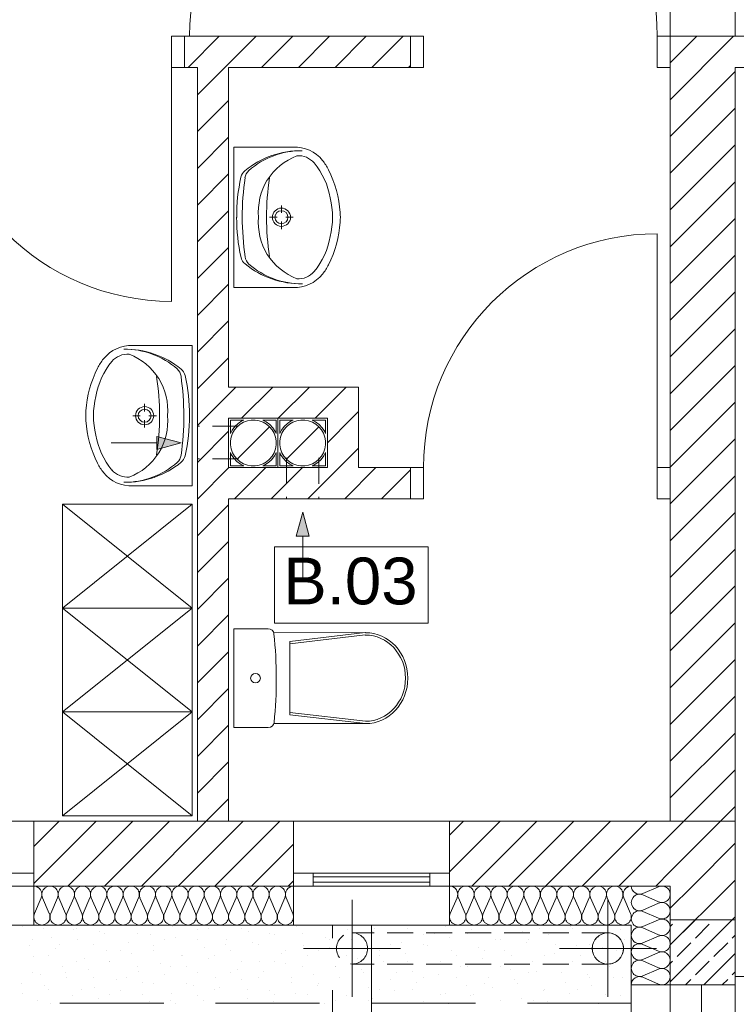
# Model space of a CAD drawing. Header units: inches. Extents: x 382808 to 408593, y -18409 to -9482.
# Tile 10 of 88: x 398715 to 398991, y -17333 to -16954. Entities that reach past the tile are written whole.
import ezdxf

# ---------------------------------------------------------------- set-up
doc = ezdxf.new("R2010")
doc.units = ezdxf.units.IN
doc.header["$LTSCALE"] = 2
doc.header["$MEASUREMENT"] = 0
for name, pattern in [('!Przerywana drobna', [35, 20, -15]), ('Przerywana BARDZO DROBNA', [7.5, 5, -2.5]), ('Przerywana drobna', [30, 20, -10])]:
    doc.linetypes.add(name, pattern=pattern)
for name, color, linetype, lineweight in [('!ocieplenie_Nr_pióra__9', 220, 'CONTINUOUS', 0), ('!osie_Nr_pióra__6', 161, 'CONTINUOUS', 18), ('!trzpienie_Nr_pióra__3', 30, 'CONTINUOUS', 35), ('!trzpienie_Nr_pióra__6', 161, 'CONTINUOUS', 18), ('!wentylacja_Nr_pióra__4', 100, 'CONTINUOUS', 25), ('!wentylacja_Nr_pióra__8', 133, 'CONTINUOUS', 13), ('!zestawienie pow._Nr_pióra__1', 51, 'CONTINUOUS', 50), ('!zestawienie pow._Nr_pióra__6', 161, 'CONTINUOUS', 18), ('B05 wyposażenie wod-kan_Nr_pióra__6', 161, 'CONTINUOUS', 18), ('CIENKA_Nr_pióra__23', 212, 'CONTINUOUS', 18), ('CIENKA_Nr_pióra__6', 161, 'CONTINUOUS', 18), ('CIENKA_Nr_pióra__8', 133, 'CONTINUOUS', 13), ('Drzwi ARCHICAD_Nr_pióra__6', 161, 'CONTINUOUS', 18), ('Konstrukcje specjalne_Nr_pióra__6', 161, 'CONTINUOUS', 18), ('linie pomocnicze_Nr_pióra__6', 161, 'CONTINUOUS', 18), ('Linie_Nr_pióra__6', 161, 'CONTINUOUS', 18), ('Okna ARCHICADa_Nr_pióra__8', 133, 'CONTINUOUS', 13), ('Ściany zewnętrzne_Nr_pióra__1', 51, 'CONTINUOUS', 50), ('Ściany zewnętrzne_Nr_pióra__7', 161, 'CONTINUOUS', 15), ('Ściany zewnętrzne_Nr_pióra__8', 133, 'CONTINUOUS', 13)]:
    doc.layers.add(name, color=color, linetype=linetype, lineweight=lineweight)
doc.styles.add('STYL_AUTOMATYCZNY_2', font='arial.ttf', dxfattribs={"width": 0.999153})

msp = doc.modelspace()

# ---------------------------------------------------------------- hatches: boundary and pattern name
at = {"layer": '!wentylacja_Nr_pióra__8', "linetype": 'Continuous', "lineweight": 0}
for points in [[(398777.31, -17117.36), (398767.97, -17114.86), (398767.97, -17119.86)], [(398824.14, -17143.94), (398821.64, -17153.27), (398826.64, -17153.27)]]:
    msp.add_hatch(color=7, dxfattribs=at).paths.add_polyline_path(points)

# ---------------------------------------------------------------- linework, layer by layer
at = {"layer": '!ocieplenie_Nr_pióra__9', "color": 7, "linetype": 'Continuous', "lineweight": 0}
for p, q in [((398961.17, -17288.12), (398955.11, -17290.76)), ((398955.11, -17291.29), (398961.17, -17293.92)), ((398723.5, -17292.33), (398720.9, -17298.39)), ((398726.62, -17298.39), (398724.02, -17292.33)), ((398729.75, -17292.33), (398727.15, -17298.39)), ((398732.87, -17298.39), (398730.27, -17292.33)), ((398736, -17292.33), (398733.4, -17298.39)), ((398739.12, -17298.39), (398736.52, -17292.33)), ((398742.25, -17292.33), (398739.65, -17298.39)), ((398745.37, -17298.39), (398742.77, -17292.33)), ((398748.5, -17292.33), (398745.9, -17298.39)), ((398751.62, -17298.39), (398749.02, -17292.33)), ((398754.75, -17292.33), (398752.15, -17298.39)), ((398757.87, -17298.39), (398755.27, -17292.33)), ((398761, -17292.33), (398758.4, -17298.39)), ((398764.12, -17298.39), (398761.52, -17292.33)), ((398767.25, -17292.33), (398764.65, -17298.39)), ((398770.37, -17298.39), (398767.77, -17292.33)), ((398773.5, -17292.33), (398770.9, -17298.39)), ((398776.62, -17298.39), (398774.02, -17292.33)), ((398779.75, -17292.33), (398777.15, -17298.39)), ((398782.87, -17298.39), (398780.27, -17292.33)), ((398786, -17292.33), (398783.4, -17298.39)), ((398789.12, -17298.39), (398786.52, -17292.33)), ((398792.25, -17292.33), (398789.65, -17298.39)), ((398795.37, -17298.39), (398792.77, -17292.33)), ((398798.5, -17292.33), (398795.9, -17298.39)), ((398801.62, -17298.39), (398799.02, -17292.33)), ((398804.75, -17292.33), (398802.15, -17298.39)), ((398807.87, -17298.39), (398805.27, -17292.33)), ((398811, -17292.33), (398808.4, -17298.39)), ((398814.12, -17298.39), (398811.52, -17292.33)), ((398817.25, -17292.33), (398814.65, -17298.39)), ((398820.37, -17298.39), (398817.77, -17292.33)), ((398883.55, -17292.33), (398880.9, -17298.39)), ((398886.73, -17298.39), (398884.08, -17292.33)), ((398889.91, -17292.33), (398887.27, -17298.39)), ((398893.1, -17298.39), (398890.45, -17292.33)), ((398896.28, -17292.33), (398893.63, -17298.39)), ((398899.46, -17298.39), (398896.81, -17292.33)), ((398902.64, -17292.33), (398899.99, -17298.39)), ((398905.82, -17298.39), (398903.18, -17292.33)), ((398909, -17292.33), (398906.36, -17298.39)), ((398912.19, -17298.39), (398909.54, -17292.33)), ((398915.37, -17292.33), (398912.72, -17298.39)), ((398918.55, -17298.39), (398915.9, -17292.33)), ((398921.73, -17292.33), (398919.08, -17298.39)), ((398924.91, -17298.39), (398922.27, -17292.33)), ((398928.1, -17292.33), (398925.45, -17298.39)), ((398931.28, -17298.39), (398928.63, -17292.33)), ((398934.46, -17292.33), (398931.81, -17298.39)), ((398937.64, -17298.39), (398934.99, -17292.33)), ((398940.82, -17292.33), (398938.18, -17298.39)), ((398944, -17298.39), (398941.36, -17292.33)), ((398947.19, -17292.33), (398944.54, -17298.39)), ((398950.37, -17298.39), (398947.72, -17292.33)), ((398961.17, -17294.45), (398955.11, -17297.09)), ((398955.11, -17297.62), (398961.17, -17300.26)), ((398961.17, -17300.79), (398955.11, -17303.42)), ((398955.11, -17303.95), (398961.17, -17306.59)), ((398961.17, -17307.12), (398955.11, -17309.76)), ((398955.11, -17310.29), (398961.17, -17312.92)), ((398961.17, -17313.45), (398955.11, -17316.09)), ((398955.11, -17316.62), (398961.17, -17319.26)), ((398961.17, -17319.79), (398955.11, -17322.42)), ((398955.11, -17322.95), (398961.17, -17325.59))]:
    msp.add_line(p, q, dxfattribs=at)
for centre, major_axis, ratio, start_param, end_param in [((398720.64, -17291.05), (0, 3.19), 0.979563, 4.299596, 6.283185), ((398726.89, -17291.05), (0, 3.19), 0.979563, 4.299596, 8.266775), ((398733.14, -17291.05), (0, 3.19), 0.979563, 4.299596, 8.266775), ((398739.39, -17291.05), (0, 3.19), 0.979563, 4.299596, 8.266775), ((398745.64, -17291.05), (0, 3.19), 0.979563, 4.299596, 8.266775), ((398751.89, -17291.05), (0, 3.19), 0.979563, 4.299596, 8.266775), ((398758.14, -17291.05), (0, 3.19), 0.979563, 4.299596, 8.266775), ((398764.39, -17291.05), (0, 3.19), 0.979563, 4.299596, 8.266775), ((398770.64, -17291.05), (0, 3.19), 0.979563, 4.299596, 8.266775), ((398776.89, -17291.05), (0, 3.19), 0.979563, 4.299596, 8.266775), ((398783.14, -17291.05), (0, 3.19), 0.979563, 4.299596, 8.266775), ((398789.39, -17291.05), (0, 3.19), 0.979563, 4.299596, 8.266775), ((398795.64, -17291.05), (0, 3.19), 0.979563, 4.299596, 8.266775), ((398801.89, -17291.05), (0, 3.19), 0.979563, 4.299596, 8.266775), ((398808.14, -17291.05), (0, 3.19), 0.979563, 4.299596, 8.266775), ((398814.39, -17291.05), (0, 3.19), 0.979563, 4.299596, 8.266775), ((398820.64, -17291.05), (0, 3.19), 0.979563, 0, 1.98359), ((398880.64, -17291.05), (0, 3.19), 0.997373, 4.299596, 6.283185), ((398887, -17291.05), (0, 3.19), 0.997373, 4.299596, 8.266775), ((398893.36, -17291.05), (0, 3.19), 0.997373, 4.299596, 8.266775), ((398899.73, -17291.05), (0, 3.19), 0.997373, 4.299596, 8.266775), ((398906.09, -17291.05), (0, 3.19), 0.997373, 4.299596, 8.266775), ((398912.45, -17291.05), (0, 3.19), 0.997373, 4.299596, 8.266775), ((398918.82, -17291.05), (0, 3.19), 0.997373, 4.299596, 8.266775), ((398925.18, -17291.05), (0, 3.19), 0.997373, 4.299596, 8.266775), ((398931.54, -17291.05), (0, 3.19), 0.997373, 4.299596, 8.266775), ((398937.91, -17291.05), (0, 3.19), 0.997373, 4.299596, 8.266775), ((398944.27, -17291.05), (0, 3.19), 0.997373, 4.299596, 8.266775), ((398950.64, -17291.05), (0, 3.19), 0.997373, 0, 1.98359), ((398953.83, -17287.86), (3.19, 0), 0.992624, 3.141593, 5.125183), ((398962.45, -17291.02), (3.19, 0), 0.992624, 4.299595, 8.266775), ((398953.83, -17294.19), (3.19, 0), 0.992624, 1.158003, 5.125183), ((398962.45, -17297.36), (3.19, 0), 0.992624, 4.299595, 8.266775), ((398723.76, -17299.67), (0, 3.19), 0.979563, 1.158003, 5.125183), ((398730.01, -17299.67), (0, 3.19), 0.979563, 1.158003, 5.125183), ((398736.26, -17299.67), (0, 3.19), 0.979563, 1.158003, 5.125183), ((398742.51, -17299.67), (0, 3.19), 0.979563, 1.158003, 5.125183), ((398748.76, -17299.67), (0, 3.19), 0.979563, 1.158003, 5.125183), ((398755.01, -17299.67), (0, 3.19), 0.979563, 1.158003, 5.125183), ((398761.26, -17299.67), (0, 3.19), 0.979563, 1.158003, 5.125183), ((398767.51, -17299.67), (0, 3.19), 0.979563, 1.158003, 5.125183), ((398773.76, -17299.67), (0, 3.19), 0.979563, 1.158003, 5.125183), ((398780.01, -17299.67), (0, 3.19), 0.979563, 1.158003, 5.125183), ((398786.26, -17299.67), (0, 3.19), 0.979563, 1.158003, 5.125183), ((398792.51, -17299.67), (0, 3.19), 0.979563, 1.158003, 5.125183), ((398798.76, -17299.67), (0, 3.19), 0.979563, 1.158003, 5.125183), ((398805.01, -17299.67), (0, 3.19), 0.979563, 1.158003, 5.125183), ((398811.26, -17299.67), (0, 3.19), 0.979563, 1.158003, 5.125183), ((398817.51, -17299.67), (0, 3.19), 0.979563, 1.158003, 5.125183), ((398883.82, -17299.67), (0, 3.19), 0.997373, 1.158003, 5.125183), ((398890.18, -17299.67), (0, 3.19), 0.997373, 1.158003, 5.125183), ((398896.54, -17299.67), (0, 3.19), 0.997373, 1.158003, 5.125183), ((398902.91, -17299.67), (0, 3.19), 0.997373, 1.158003, 5.125183), ((398909.27, -17299.67), (0, 3.19), 0.997373, 1.158003, 5.125183), ((398915.64, -17299.67), (0, 3.19), 0.997373, 1.158003, 5.125183), ((398922, -17299.67), (0, 3.19), 0.997373, 1.158003, 5.125183), ((398928.36, -17299.67), (0, 3.19), 0.997373, 1.158003, 5.125183), ((398934.73, -17299.67), (0, 3.19), 0.997373, 1.158003, 5.125183), ((398941.09, -17299.67), (0, 3.19), 0.997373, 1.158003, 5.125183), ((398947.45, -17299.67), (0, 3.19), 0.997373, 1.158003, 5.125183), ((398953.83, -17300.52), (3.19, 0), 0.992624, 1.158003, 5.125183), ((398962.45, -17303.69), (3.19, 0), 0.992624, 4.299595, 8.266775), ((398953.83, -17306.86), (3.19, 0), 0.992624, 1.158003, 5.125183), ((398962.45, -17310.02), (3.19, 0), 0.992624, 4.299595, 8.266775), ((398953.83, -17313.19), (3.19, 0), 0.992624, 1.158003, 5.125183), ((398962.45, -17316.36), (3.19, 0), 0.992624, 4.299595, 8.266775), ((398953.83, -17319.52), (3.19, 0), 0.992624, 1.158003, 5.125183), ((398962.45, -17322.69), (3.19, 0), 0.992624, 4.299595, 8.266775), ((398953.83, -17325.86), (3.19, 0), 0.992624, 1.158004, 3.141593)]:
    msp.add_ellipse(centre, major_axis=major_axis, ratio=ratio, start_param=start_param, end_param=end_param, dxfattribs=at)
at = {"layer": '!osie_Nr_pióra__6', "color": 7, "linetype": 'Continuous', "lineweight": 0}
for p, q in [((398731.64, -17140.86), (398731.64, -17180.86)), ((398781.64, -17140.86), (398731.64, -17140.86)), ((398731.64, -17140.86), (398781.64, -17180.86)), ((398731.64, -17180.86), (398781.64, -17140.86)), ((398781.64, -17180.86), (398781.64, -17140.86)), ((398731.64, -17180.86), (398781.64, -17180.86)), ((398731.64, -17180.86), (398731.64, -17220.86)), ((398781.64, -17180.86), (398731.64, -17180.86)), ((398731.64, -17180.86), (398781.64, -17220.86)), ((398731.64, -17220.86), (398781.64, -17180.86)), ((398781.64, -17220.86), (398781.64, -17180.86)), ((398731.64, -17220.86), (398781.64, -17220.86)), ((398731.64, -17220.86), (398731.64, -17260.86)), ((398781.64, -17220.86), (398731.64, -17220.86)), ((398731.64, -17220.86), (398781.64, -17260.86)), ((398731.64, -17260.86), (398781.64, -17220.86)), ((398781.64, -17260.86), (398781.64, -17220.86)), ((398731.64, -17260.86), (398781.64, -17260.86))]:
    msp.add_line(p, q, dxfattribs=at)
at = {"layer": '!trzpienie_Nr_pióra__3', "color": 7, "linetype": 'Continuous', "lineweight": 0}
for p, q in [((398990.64, -17300.86), (398965.64, -17300.86)), ((398965.64, -17300.86), (398965.64, -17325.86)), ((398990.64, -17325.86), (398990.64, -17300.86)), ((398965.64, -17325.86), (398990.64, -17325.86))]:
    msp.add_line(p, q, dxfattribs=at)
at = {"layer": '!trzpienie_Nr_pióra__6', "color": 7, "linetype": 'Continuous', "lineweight": 0}
for p, q in [((398965.64, -17310.53), (398975.31, -17300.86)), ((398965.64, -17324.67), (398989.45, -17300.86)), ((398965.64, -17303.46), (398966.53, -17302.56)), ((398975.37, -17307.87), (398980.67, -17302.56)), ((398716.39, -17303.49), (398716.39, -17303.49)), ((398724.35, -17304.13), (398724.35, -17304.13)), ((398735.91, -17304.48), (398735.91, -17304.48)), ((398737.07, -17304.13), (398737.07, -17304.13)), ((398745.87, -17305.53), (398745.87, -17305.53)), ((398747.68, -17306.25), (398747.68, -17306.25)), ((398760.41, -17306.25), (398760.41, -17306.25)), ((398765.38, -17306.52), (398765.38, -17306.52)), ((398773.84, -17303.44), (398773.84, -17303.44)), ((398783.8, -17304.5), (398783.8, -17304.5)), ((398787.99, -17304.13), (398787.99, -17304.13)), ((398800.71, -17304.13), (398800.71, -17304.13)), ((398803.32, -17305.48), (398803.32, -17305.48)), ((398811.32, -17306.25), (398811.32, -17306.25)), ((398813.28, -17306.54), (398813.28, -17306.54)), ((398821.74, -17303.46), (398821.74, -17303.46)), ((398824.05, -17306.25), (398824.05, -17306.25)), ((398841.25, -17304.45), (398841.25, -17304.45)), ((398851.21, -17305.5), (398851.21, -17305.5)), ((398851.62, -17304.13), (398851.62, -17304.13)), ((398864.35, -17304.13), (398864.35, -17304.13)), ((398870.73, -17306.49), (398870.73, -17306.49)), ((398874.96, -17306.25), (398874.96, -17306.25)), ((398879.18, -17303.41), (398879.18, -17303.41)), ((398887.69, -17306.25), (398887.69, -17306.25)), ((398889.14, -17304.47), (398889.14, -17304.47)), ((398908.66, -17305.45), (398908.66, -17305.45)), ((398915.26, -17304.13), (398915.26, -17304.13)), ((398918.62, -17306.51), (398918.62, -17306.51)), ((398927.08, -17303.43), (398927.08, -17303.43)), ((398927.99, -17304.13), (398927.99, -17304.13)), ((398938.6, -17306.25), (398938.6, -17306.25)), ((398946.59, -17304.41), (398946.59, -17304.41)), ((398989.51, -17307.87), (398990.64, -17306.74)), ((398718.99, -17310.63), (398718.99, -17310.63)), ((398720.1, -17308.37), (398720.1, -17308.37)), ((398727.45, -17307.56), (398727.45, -17307.56)), ((398730.71, -17310.49), (398730.71, -17310.49)), ((398737.41, -17308.61), (398737.41, -17308.61)), ((398743.44, -17310.49), (398743.44, -17310.49)), ((398756.93, -17309.6), (398756.93, -17309.6)), ((398771.01, -17308.37), (398771.01, -17308.37)), ((398775.35, -17307.58), (398775.35, -17307.58)), ((398783.74, -17308.37), (398783.74, -17308.37)), ((398794.35, -17310.49), (398794.35, -17310.49)), ((398794.86, -17308.56), (398794.86, -17308.56)), ((398804.82, -17309.62), (398804.82, -17309.62)), ((398807.08, -17310.49), (398807.08, -17310.49)), ((398824.34, -17310.6), (398824.34, -17310.6)), ((398832.79, -17307.52), (398832.79, -17307.52)), ((398834.65, -17308.37), (398834.65, -17308.37)), ((398842.75, -17308.58), (398842.75, -17308.58)), ((398847.38, -17308.37), (398847.38, -17308.37)), ((398857.99, -17310.49), (398857.99, -17310.49)), ((398862.27, -17309.57), (398862.27, -17309.57)), ((398870.72, -17310.49), (398870.72, -17310.49)), ((398872.23, -17310.62), (398872.23, -17310.62)), ((398880.69, -17307.54), (398880.69, -17307.54)), ((398898.29, -17308.37), (398898.29, -17308.37)), ((398900.2, -17308.53), (398900.2, -17308.53)), ((398910.16, -17309.59), (398910.16, -17309.59)), ((398911.02, -17308.37), (398911.02, -17308.37)), ((398921.63, -17310.49), (398921.63, -17310.49)), ((398929.68, -17310.57), (398929.68, -17310.57)), ((398934.36, -17310.49), (398934.36, -17310.49)), ((398938.13, -17307.49), (398938.13, -17307.49)), ((398948.1, -17308.55), (398948.1, -17308.55)), ((398968.3, -17314.94), (398973.6, -17309.64)), ((398982.44, -17314.94), (398987.74, -17309.64)), ((398728.96, -17311.69), (398728.96, -17311.69)), ((398748.47, -17312.68), (398748.47, -17312.68)), ((398754.04, -17312.62), (398754.04, -17312.62)), ((398758.43, -17313.73), (398758.43, -17313.73)), ((398766.77, -17312.62), (398766.77, -17312.62)), ((398766.89, -17310.65), (398766.89, -17310.65)), ((398786.4, -17311.64), (398786.4, -17311.64)), ((398796.36, -17312.7), (398796.36, -17312.7)), ((398815.88, -17313.68), (398815.88, -17313.68)), ((398817.68, -17312.62), (398817.68, -17312.62)), ((398830.41, -17312.62), (398830.41, -17312.62)), ((398834.3, -17311.66), (398834.3, -17311.66)), ((398853.81, -17312.64), (398853.81, -17312.64)), ((398863.77, -17313.7), (398863.77, -17313.7)), ((398881.32, -17312.62), (398881.32, -17312.62)), ((398891.74, -17311.61), (398891.74, -17311.61)), ((398894.05, -17312.62), (398894.05, -17312.62)), ((398901.71, -17312.66), (398901.71, -17312.66)), ((398921.22, -17313.65), (398921.22, -17313.65)), ((398939.64, -17311.63), (398939.64, -17311.63)), ((398944.96, -17312.62), (398944.96, -17312.62)), ((398978.59, -17325.86), (398990.64, -17313.81)), ((398720.5, -17314.77), (398720.5, -17314.77)), ((398726.47, -17314.74), (398726.47, -17314.74)), ((398737.07, -17316.86), (398737.07, -17316.86)), ((398740.01, -17315.75), (398740.01, -17315.75)), ((398749.8, -17316.86), (398749.8, -17316.86)), ((398749.97, -17316.81), (398749.97, -17316.81)), ((398769.49, -17317.8), (398769.49, -17317.8)), ((398777.38, -17314.74), (398777.38, -17314.74)), ((398777.94, -17314.72), (398777.94, -17314.72)), ((398787.91, -17315.77), (398787.91, -17315.77)), ((398790.11, -17314.74), (398790.11, -17314.74)), ((398800.71, -17316.86), (398800.71, -17316.86)), ((398807.42, -17316.76), (398807.42, -17316.76)), ((398813.44, -17316.86), (398813.44, -17316.86)), ((398817.38, -17317.82), (398817.38, -17317.82)), ((398825.84, -17314.74), (398825.84, -17314.74)), ((398841.02, -17314.74), (398841.02, -17314.74)), ((398845.35, -17315.72), (398845.35, -17315.72)), ((398853.75, -17314.74), (398853.75, -17314.74)), ((398855.32, -17316.78), (398855.32, -17316.78)), ((398864.35, -17316.86), (398864.35, -17316.86)), ((398874.83, -17317.76), (398874.83, -17317.76)), ((398877.08, -17316.86), (398877.08, -17316.86)), ((398883.29, -17314.69), (398883.29, -17314.69)), ((398893.25, -17315.74), (398893.25, -17315.74)), ((398904.66, -17314.74), (398904.66, -17314.74)), ((398912.76, -17316.73), (398912.76, -17316.73)), ((398917.39, -17314.74), (398917.39, -17314.74)), ((398922.73, -17317.78), (398922.73, -17317.78)), ((398927.99, -17316.86), (398927.99, -17316.86)), ((398931.18, -17314.71), (398931.18, -17314.71)), ((398940.72, -17316.86), (398940.72, -17316.86)), ((398965.64, -17317.6), (398966.53, -17316.71)), ((398975.37, -17322.01), (398980.67, -17316.71)), ((398720.1, -17321.1), (398720.1, -17321.1)), ((398723.1, -17321.91), (398723.1, -17321.91)), ((398731.55, -17318.83), (398731.55, -17318.83)), ((398732.83, -17321.1), (398732.83, -17321.1)), ((398741.52, -17319.89), (398741.52, -17319.89)), ((398760.41, -17318.98), (398760.41, -17318.98)), ((398761.03, -17320.87), (398761.03, -17320.87)), ((398770.99, -17321.93), (398770.99, -17321.93)), ((398773.14, -17318.98), (398773.14, -17318.98)), ((398779.45, -17318.85), (398779.45, -17318.85)), ((398783.74, -17321.1), (398783.74, -17321.1)), ((398796.47, -17321.1), (398796.47, -17321.1)), ((398798.96, -17319.84), (398798.96, -17319.84)), ((398808.93, -17320.89), (398808.93, -17320.89)), ((398824.05, -17318.98), (398824.05, -17318.98)), ((398828.44, -17321.88), (398828.44, -17321.88)), ((398836.78, -17318.98), (398836.78, -17318.98)), ((398836.9, -17318.8), (398836.9, -17318.8)), ((398846.86, -17319.86), (398846.86, -17319.86)), ((398847.38, -17321.1), (398847.38, -17321.1)), ((398860.11, -17321.1), (398860.11, -17321.1)), ((398866.37, -17320.84), (398866.37, -17320.84)), ((398876.33, -17321.9), (398876.33, -17321.9)), ((398884.79, -17318.82), (398884.79, -17318.82)), ((398887.69, -17318.98), (398887.69, -17318.98)), ((398900.42, -17318.98), (398900.42, -17318.98)), ((398904.31, -17319.81), (398904.31, -17319.81)), ((398911.02, -17321.1), (398911.02, -17321.1)), ((398914.27, -17320.86), (398914.27, -17320.86)), ((398923.75, -17321.1), (398923.75, -17321.1)), ((398933.78, -17321.85), (398933.78, -17321.85)), ((398942.24, -17318.77), (398942.24, -17318.77)), ((398989.51, -17322.01), (398990.64, -17320.88)), ((398715.86, -17325.34), (398715.86, -17325.34)), ((398733.06, -17322.97), (398733.06, -17322.97)), ((398743.44, -17323.22), (398743.44, -17323.22)), ((398752.57, -17323.95), (398752.57, -17323.95)), ((398756.17, -17323.22), (398756.17, -17323.22)), ((398762.54, -17325.01), (398762.54, -17325.01)), ((398766.77, -17325.34), (398766.77, -17325.34)), ((398779.5, -17325.34), (398779.5, -17325.34)), ((398790.51, -17322.92), (398790.51, -17322.92)), ((398800.47, -17323.97), (398800.47, -17323.97)), ((398807.08, -17323.22), (398807.08, -17323.22)), ((398819.81, -17323.22), (398819.81, -17323.22)), ((398819.98, -17324.96), (398819.98, -17324.96)), ((398830.41, -17325.34), (398830.41, -17325.34)), ((398838.4, -17322.94), (398838.4, -17322.94)), ((398843.14, -17325.34), (398843.14, -17325.34)), ((398857.92, -17323.92), (398857.92, -17323.92)), ((398867.88, -17324.98), (398867.88, -17324.98)), ((398870.72, -17323.22), (398870.72, -17323.22)), ((398883.44, -17323.22), (398883.44, -17323.22)), ((398894.05, -17325.34), (398894.05, -17325.34)), ((398895.85, -17322.88), (398895.85, -17322.88)), ((398905.81, -17323.94), (398905.81, -17323.94)), ((398906.78, -17325.34), (398906.78, -17325.34)), ((398925.32, -17324.93), (398925.32, -17324.93)), ((398934.36, -17323.22), (398934.36, -17323.22)), ((398943.74, -17322.9), (398943.74, -17322.9)), ((398947.08, -17323.22), (398947.08, -17323.22)), ((398971.52, -17325.86), (398973.6, -17323.78)), ((398985.66, -17325.86), (398987.74, -17323.78)), ((398716.14, -17329.12), (398716.14, -17329.12)), ((398724.6, -17326.04), (398724.6, -17326.04)), ((398726.47, -17327.47), (398726.47, -17327.47)), ((398739.19, -17327.47), (398739.19, -17327.47)), ((398744.12, -17327.03), (398744.12, -17327.03)), ((398754.08, -17328.09), (398754.08, -17328.09)), ((398773.59, -17329.07), (398773.59, -17329.07)), ((398782.05, -17325.99), (398782.05, -17325.99)), ((398790.11, -17327.47), (398790.11, -17327.47)), ((398792.01, -17327.05), (398792.01, -17327.05)), ((398802.83, -17327.47), (398802.83, -17327.47)), ((398811.52, -17328.04), (398811.52, -17328.04)), ((398821.49, -17329.09), (398821.49, -17329.09)), ((398829.94, -17326.01), (398829.94, -17326.01)), ((398849.46, -17327), (398849.46, -17327)), ((398853.75, -17327.47), (398853.75, -17327.47)), ((398859.42, -17328.06), (398859.42, -17328.06)), ((398866.47, -17327.47), (398866.47, -17327.47)), ((398878.93, -17329.04), (398878.93, -17329.04)), ((398887.39, -17325.96), (398887.39, -17325.96)), ((398897.35, -17327.02), (398897.35, -17327.02)), ((398916.87, -17328), (398916.87, -17328)), ((398917.39, -17327.47), (398917.39, -17327.47)), ((398926.83, -17329.06), (398926.83, -17329.06)), ((398930.11, -17327.47), (398930.11, -17327.47)), ((398935.29, -17325.98), (398935.29, -17325.98)), ((398722.22, -17331.71), (398722.22, -17331.71)), ((398727.2, -17333.19), (398727.2, -17333.19)), ((398735.66, -17330.11), (398735.66, -17330.11)), ((398745.62, -17331.16), (398745.62, -17331.16)), ((398749.8, -17329.59), (398749.8, -17329.59)), ((398762.53, -17329.59), (398762.53, -17329.59)), ((398765.13, -17332.15), (398765.13, -17332.15)), ((398773.14, -17331.71), (398773.14, -17331.71)), ((398775.1, -17333.21), (398775.1, -17333.21)), ((398783.55, -17330.13), (398783.55, -17330.13)), ((398785.86, -17331.71), (398785.86, -17331.71)), ((398803.07, -17331.11), (398803.07, -17331.11)), ((398813.03, -17332.17), (398813.03, -17332.17)), ((398813.44, -17329.59), (398813.44, -17329.59)), ((398826.17, -17329.59), (398826.17, -17329.59)), ((398832.54, -17333.16), (398832.54, -17333.16)), ((398836.78, -17331.71), (398836.78, -17331.71)), ((398841, -17330.08), (398841, -17330.08)), ((398849.5, -17331.71), (398849.5, -17331.71)), ((398850.96, -17331.13), (398850.96, -17331.13)), ((398870.48, -17332.12), (398870.48, -17332.12)), ((398877.08, -17329.59), (398877.08, -17329.59)), ((398880.44, -17333.18), (398880.44, -17333.18)), ((398888.9, -17330.1), (398888.9, -17330.1)), ((398889.81, -17329.59), (398889.81, -17329.59)), ((398900.42, -17331.71), (398900.42, -17331.71)), ((398908.41, -17331.08), (398908.41, -17331.08)), ((398913.14, -17331.71), (398913.14, -17331.71)), ((398918.37, -17332.14), (398918.37, -17332.14)), ((398937.89, -17333.12), (398937.89, -17333.12)), ((398940.72, -17329.59), (398940.72, -17329.59)), ((398946.34, -17330.05), (398946.34, -17330.05))]:
    msp.add_line(p, q, dxfattribs=at)
at = {"layer": '!wentylacja_Nr_pióra__4', "color": 7, "linetype": 'Continuous', "lineweight": 0}
msp.add_circle((398941.64, -17311.86), 6, dxfattribs=at)
at = {"layer": '!wentylacja_Nr_pióra__8', "color": 7, "linetype": 'Continuous', "lineweight": 0}
for p, q in [((398814.64, -17107.86), (398795.64, -17107.86)), ((398795.64, -17107.86), (398795.64, -17126.86)), ((398796.32, -17108.56), (398801.51, -17108.56)), ((398796.32, -17113.73), (398796.32, -17108.56)), ((398799.27, -17109.84), (398798, -17111.02)), ((398800.71, -17108.89), (398799.27, -17109.84)), ((398800.07, -17110.12), (398801.4, -17109.35)), ((398801.51, -17108.56), (398800.71, -17108.89)), ((398801.4, -17109.35), (398802.85, -17108.82)), ((398802.85, -17108.82), (398804.37, -17108.56)), ((398804.37, -17108.56), (398805.91, -17108.56)), ((398805.91, -17108.56), (398807.42, -17108.82)), ((398807.42, -17108.82), (398808.87, -17109.35)), ((398808.76, -17108.56), (398813.96, -17108.56)), ((398810.09, -17109.2), (398808.76, -17108.56)), ((398808.87, -17109.35), (398810.2, -17110.12)), ((398811.48, -17110.23), (398810.09, -17109.2)), ((398813.96, -17108.56), (398813.96, -17113.73)), ((398814.64, -17126.86), (398814.64, -17107.86)), ((398833.64, -17107.86), (398814.64, -17107.86)), ((398814.64, -17107.86), (398814.64, -17126.86)), ((398815.32, -17108.56), (398820.51, -17108.56)), ((398815.32, -17113.73), (398815.32, -17108.56)), ((398818.27, -17109.84), (398817, -17111.02)), ((398819.71, -17108.89), (398818.27, -17109.84)), ((398819.07, -17110.12), (398820.4, -17109.35)), ((398820.51, -17108.56), (398819.71, -17108.89)), ((398820.4, -17109.35), (398821.85, -17108.82)), ((398821.85, -17108.82), (398823.37, -17108.56)), ((398823.37, -17108.56), (398824.91, -17108.56)), ((398824.91, -17108.56), (398826.42, -17108.82)), ((398826.42, -17108.82), (398827.87, -17109.35)), ((398827.76, -17108.56), (398832.96, -17108.56)), ((398829.09, -17109.2), (398827.76, -17108.56)), ((398827.87, -17109.35), (398829.2, -17110.12)), ((398830.48, -17110.23), (398829.09, -17109.2)), ((398832.96, -17108.56), (398832.96, -17113.73)), ((398833.64, -17126.86), (398833.64, -17107.86)), ((398796.97, -17112.4), (398796.32, -17113.73)), ((398796.6, -17115.07), (398797.13, -17113.62)), ((398798, -17111.02), (398796.97, -17112.4)), ((398797.13, -17113.62), (398797.9, -17112.29)), ((398797.9, -17112.29), (398798.89, -17111.11)), ((398798.88, -17123.59), (398811.39, -17111.12)), ((398798.89, -17111.11), (398800.07, -17110.12)), ((398810.2, -17110.12), (398811.38, -17111.11)), ((398811.38, -17111.11), (398812.37, -17112.29)), ((398812.67, -17111.49), (398811.48, -17110.23)), ((398812.37, -17112.29), (398813.14, -17113.62)), ((398813.61, -17112.93), (398812.67, -17111.49)), ((398813.14, -17113.62), (398813.67, -17115.07)), ((398813.96, -17113.73), (398813.61, -17112.93)), ((398815.97, -17112.4), (398815.32, -17113.73)), ((398815.6, -17115.07), (398816.13, -17113.62)), ((398817, -17111.02), (398815.97, -17112.4)), ((398816.13, -17113.62), (398816.9, -17112.29)), ((398816.9, -17112.29), (398817.89, -17111.11)), ((398817.88, -17123.59), (398830.39, -17111.12)), ((398817.89, -17111.11), (398819.07, -17110.12)), ((398829.2, -17110.12), (398830.38, -17111.11)), ((398830.38, -17111.11), (398831.37, -17112.29)), ((398831.67, -17111.49), (398830.48, -17110.23)), ((398831.37, -17112.29), (398832.14, -17113.62)), ((398832.61, -17112.93), (398831.67, -17111.49)), ((398832.14, -17113.62), (398832.67, -17115.07)), ((398832.96, -17113.73), (398832.61, -17112.93)), ((398750.41, -17117.36), (398767.97, -17117.36)), ((398767.97, -17119.86), (398767.97, -17114.86)), ((398777.31, -17117.36), (398767.97, -17114.86)), ((398777.31, -17117.36), (398767.97, -17119.86)), ((398796.34, -17116.59), (398796.6, -17115.07)), ((398796.34, -17118.13), (398796.34, -17116.59)), ((398813.67, -17115.07), (398813.94, -17116.59)), ((398813.94, -17116.59), (398813.94, -17118.13)), ((398815.34, -17116.59), (398815.6, -17115.07)), ((398815.34, -17118.13), (398815.34, -17116.59)), ((398832.67, -17115.07), (398832.94, -17116.59)), ((398832.94, -17116.59), (398832.94, -17118.13)), ((398796.32, -17120.98), (398796.66, -17121.78)), ((398796.32, -17126.16), (398796.32, -17120.98)), ((398796.6, -17119.64), (398796.34, -17118.13)), ((398797.13, -17121.09), (398796.6, -17119.64)), ((398797.9, -17122.42), (398797.13, -17121.09)), ((398813.14, -17121.09), (398812.37, -17122.42)), ((398813.67, -17119.64), (398813.14, -17121.09)), ((398813.3, -17122.31), (398813.96, -17120.98)), ((398813.94, -17118.13), (398813.67, -17119.64)), ((398813.96, -17120.98), (398813.96, -17126.16)), ((398815.32, -17120.98), (398815.66, -17121.78)), ((398815.32, -17126.16), (398815.32, -17120.98)), ((398815.6, -17119.64), (398815.34, -17118.13)), ((398816.13, -17121.09), (398815.6, -17119.64)), ((398816.9, -17122.42), (398816.13, -17121.09)), ((398832.14, -17121.09), (398831.37, -17122.42)), ((398832.67, -17119.64), (398832.14, -17121.09)), ((398832.3, -17122.31), (398832.96, -17120.98)), ((398832.94, -17118.13), (398832.67, -17119.64)), ((398832.96, -17120.98), (398832.96, -17126.16)), ((398796.66, -17121.78), (398797.61, -17123.22)), ((398797.61, -17123.22), (398798.79, -17124.48)), ((398798.89, -17123.6), (398797.9, -17122.42)), ((398798.79, -17124.48), (398800.18, -17125.51)), ((398800.07, -17124.59), (398798.89, -17123.6)), ((398801.4, -17125.36), (398800.07, -17124.59)), ((398810.2, -17124.59), (398808.87, -17125.36)), ((398809.56, -17125.82), (398811.01, -17124.87)), ((398811.38, -17123.6), (398810.2, -17124.59)), ((398811.01, -17124.87), (398812.27, -17123.69)), ((398812.37, -17122.42), (398811.38, -17123.6)), ((398812.27, -17123.69), (398813.3, -17122.31)), ((398815.66, -17121.78), (398816.61, -17123.22)), ((398816.61, -17123.22), (398817.79, -17124.48)), ((398817.89, -17123.6), (398816.9, -17122.42)), ((398817.79, -17124.48), (398819.18, -17125.51)), ((398819.07, -17124.59), (398817.89, -17123.6)), ((398820.4, -17125.36), (398819.07, -17124.59)), ((398829.2, -17124.59), (398827.87, -17125.36)), ((398828.56, -17125.82), (398830.01, -17124.87)), ((398830.38, -17123.6), (398829.2, -17124.59)), ((398830.01, -17124.87), (398831.27, -17123.69)), ((398831.37, -17122.42), (398830.38, -17123.6)), ((398831.27, -17123.69), (398832.3, -17122.31)), ((398795.64, -17126.86), (398814.64, -17126.86)), ((398801.51, -17126.16), (398796.32, -17126.16)), ((398800.18, -17125.51), (398801.51, -17126.16)), ((398802.85, -17125.89), (398801.4, -17125.36)), ((398804.37, -17126.16), (398802.85, -17125.89)), ((398805.91, -17126.16), (398804.37, -17126.16)), ((398807.42, -17125.89), (398805.91, -17126.16)), ((398808.87, -17125.36), (398807.42, -17125.89)), ((398808.76, -17126.16), (398809.56, -17125.82)), ((398813.96, -17126.16), (398808.76, -17126.16)), ((398814.64, -17126.86), (398833.64, -17126.86)), ((398820.51, -17126.16), (398815.32, -17126.16)), ((398819.18, -17125.51), (398820.51, -17126.16)), ((398821.85, -17125.89), (398820.4, -17125.36)), ((398823.37, -17126.16), (398821.85, -17125.89)), ((398824.91, -17126.16), (398823.37, -17126.16)), ((398826.42, -17125.89), (398824.91, -17126.16)), ((398827.87, -17125.36), (398826.42, -17125.89)), ((398827.76, -17126.16), (398828.56, -17125.82)), ((398832.96, -17126.16), (398827.76, -17126.16)), ((398824.14, -17143.94), (398821.64, -17153.27)), ((398824.14, -17143.94), (398826.64, -17153.27)), ((398826.64, -17153.27), (398821.64, -17153.27)), ((398824.14, -17170.75), (398824.14, -17153.27))]:
    msp.add_line(p, q, dxfattribs=at)
at = {"layer": '!wentylacja_Nr_pióra__8', "color": 7, "linetype": 'Przerywana BARDZO DROBNA', "lineweight": 0}
for p, q in [((398799.41, -17110.95), (398783.64, -17110.95)), ((398799.41, -17123.45), (398783.64, -17123.45)), ((398817.88, -17123.08), (398817.88, -17138.86)), ((398830.38, -17123.08), (398830.38, -17138.86))]:
    msp.add_line(p, q, dxfattribs=at)
at = {"layer": '!zestawienie pow._Nr_pióra__6', "color": 7, "linetype": 'Continuous', "lineweight": 0}
for p, q in [((398813.27, -17157.35), (398872.43, -17157.35)), ((398813.27, -17186.67), (398813.27, -17157.35)), ((398872.43, -17186.67), (398872.43, -17157.35)), ((398872.43, -17186.67), (398813.27, -17186.67))]:
    msp.add_line(p, q, dxfattribs=at)
at = {"layer": 'B05 wyposażenie wod-kan_Nr_pióra__6', "color": 7, "linetype": 'Continuous', "lineweight": 0}
msp.add_line((398990.64, -17322.68), (399005.58, -17322.68), dxfattribs=at)
at = {"layer": 'CIENKA_Nr_pióra__23', "color": 7, "linetype": 'Przerywana drobna', "lineweight": 0}
for p, q in [((398835.64, -17667.86), (398835.64, -17302.86)), ((398850.64, -17302.86), (398850.64, -17652.86)), ((398950.64, -17332.86), (398401.64, -17332.86))]:
    msp.add_line(p, q, dxfattribs=at)
at = {"layer": 'CIENKA_Nr_pióra__6', "color": 7, "linetype": '!Przerywana drobna', "lineweight": 0}
for p, q in [((398965.64, -16960.86), (398965.64, -16810.86)), ((398990.64, -16960.86), (398990.64, -16810.86))]:
    msp.add_line(p, q, dxfattribs=at)
at = {"layer": 'CIENKA_Nr_pióra__8', "color": 7, "linetype": 'Continuous', "lineweight": 0}
for p, q in [((398990.64, -17325.86), (398990.64, -17512.86)), ((398990.64, -17512.86), (398990.64, -17325.86))]:
    msp.add_line(p, q, dxfattribs=at)
at = {"layer": 'Drzwi ARCHICAD_Nr_pióra__6', "color": 7, "linetype": 'Continuous', "lineweight": 0}
for p, q in [((398773.64, -16972.86), (398773.64, -16960.86)), ((398773.64, -16960.86), (398778.64, -16960.86)), ((398778.64, -16960.86), (398778.64, -16972.86)), ((398870.64, -16960.86), (398780.64, -16960.86)), ((398865.64, -16960.86), (398870.64, -16960.86)), ((398865.64, -16972.86), (398865.64, -16960.86)), ((398870.64, -16960.86), (398870.64, -16972.86)), ((398960.64, -16972.86), (398960.64, -16960.86)), ((398960.64, -16960.86), (398965.64, -16960.86)), ((398965.64, -16960.86), (398965.64, -16972.86)), ((398778.64, -16972.86), (398773.64, -16972.86)), ((398773.64, -16972.86), (398773.64, -17062.86)), ((398870.64, -16972.86), (398865.64, -16972.86)), ((398965.64, -16972.86), (398960.64, -16972.86)), ((398960.64, -17126.86), (398960.64, -17036.86)), ((398870.64, -17126.86), (398865.64, -17126.86)), ((398865.64, -17126.86), (398865.64, -17138.86)), ((398870.64, -17138.86), (398870.64, -17126.86)), ((398965.64, -17126.86), (398960.64, -17126.86)), ((398960.64, -17126.86), (398960.64, -17138.86)), ((398965.64, -17138.86), (398965.64, -17126.86)), ((398865.64, -17138.86), (398870.64, -17138.86)), ((398960.64, -17138.86), (398965.64, -17138.86))]:
    msp.add_line(p, q, dxfattribs=at)
for centre, start, end in [((398870.64, -16960.86), 0, 180), ((398773.64, -16972.86), 180, 270), ((398960.64, -17126.86), 90, 180)]:
    msp.add_arc(centre, 90, start, end, dxfattribs=at)
at = {"layer": 'Konstrukcje specjalne_Nr_pióra__6', "color": 7, "linetype": 'Continuous', "lineweight": 0}
for p, q in [((398797.63, -17003.52), (398820.48, -17003.51)), ((398797.63, -17003.52), (398797.64, -17057.52)), ((398797.64, -17039.02), (398797.63, -17022.01)), ((398815.97, -17028.83), (398815.97, -17025.95)), ((398811.42, -17030.5), (398814.3, -17030.5)), ((398815.97, -17035.05), (398815.97, -17032.17)), ((398817.64, -17030.5), (398820.52, -17030.5)), ((398797.64, -17057.52), (398820.49, -17057.51)), ((398781.63, -17079.86), (398758.78, -17079.86)), ((398781.64, -17133.86), (398781.63, -17079.86)), ((398781.63, -17098.35), (398781.64, -17115.36)), ((398763.3, -17102.32), (398763.3, -17105.21)), ((398761.64, -17106.87), (398758.76, -17106.87)), ((398763.3, -17108.54), (398763.3, -17111.42)), ((398767.85, -17106.87), (398764.97, -17106.87)), ((398781.64, -17133.86), (398758.8, -17133.86)), ((398797.63, -17188.86), (398797.64, -17226.86)), ((398797.63, -17188.86), (398810.87, -17188.86)), ((398813.01, -17190.36), (398848.31, -17190.35)), ((398848.26, -17190.35), (398819.21, -17193.77)), ((398848.26, -17191.24), (398819.21, -17194.66)), ((398819.21, -17207.86), (398819.21, -17193.77)), ((398819.21, -17207.86), (398819.22, -17221.95)), ((398848.27, -17224.45), (398819.21, -17221.05)), ((398848.27, -17225.34), (398819.22, -17221.95)), ((398797.64, -17226.86), (398810.89, -17226.86)), ((398813, -17225.35), (398848.32, -17225.34))]:
    msp.add_line(p, q, dxfattribs=at)
for centre, radius in [((398815.97, -17030.5), 3.5), ((398815.97, -17030.5), 2.5), ((398763.3, -17106.87), 3.5), ((398763.3, -17106.87), 2.5)]:
    msp.add_circle(centre, radius, dxfattribs=at)
for centre, radius, start, end in [((398821.07, -17017.23), 13.74, 38.7647, 92.4745), ((398823.45, -17038.86), 33.96, 89.112, 129.3545), ((398823.63, -17035.41), 30.51, 89.3426, 131.4948), ((398830.74, -17029.22), 24.07, 111.5712, 147.1751), ((398822.44, -17014.91), 8.09, 40.8209, 93.9499), ((398805.9, -17028.17), 29.3, 10.0171, 39.3044), ((398815.17, -17021.94), 21.28, 27.1764, 38.7041), ((398866.32, -17029.92), 67.59, 167.3253, 180.5296), ((398804.77, -17016.07), 4.5, 129.3545, 167.3253), ((398806.39, -17015.92), 4.5, 131.4948, 172.1888), ((398794.27, -17031.89), 44.42, 4.2245, 26.279), ((398916.25, -17030.99), 115.38, 172.1888, 179.7743), ((398831.13, -17028.57), 24.06, 148.9632, 184.6253), ((398908.71, -17030.47), 98.49, 171.1927, 188.8397), ((398803.97, -17030.51), 31.67, 346.4527, 13.5859), ((398811.64, -17030.51), 27, 356.0069, 4.0317), ((398866.32, -17031), 67.59, 179.5865, 192.7908), ((398916.25, -17029.83), 115.38, 180.3417, 187.9272), ((398831.13, -17032.44), 24.06, 175.4133, 211.0754), ((398794.27, -17029.15), 44.42, 333.7596, 355.8141), ((398805.9, -17032.85), 29.3, 320.7342, 350.0215), ((398830.74, -17031.79), 24.07, 212.8635, 248.4674), ((398804.8, -17044.97), 4.5, 192.7908, 230.7615), ((398823.43, -17022.15), 33.96, 230.7615, 271.004), ((398806.42, -17045.12), 4.5, 187.9272, 228.6213), ((398823.62, -17025.6), 30.51, 228.6213, 270.7735), ((398815.18, -17039.08), 21.28, 321.3345, 332.8622), ((398821.08, -17043.78), 13.74, 267.5641, 321.2739), ((398822.45, -17046.11), 8.09, 266.0887, 319.2177), ((398758.19, -17093.59), 13.74, 87.5641, 141.2739), ((398756.82, -17091.26), 8.09, 86.0887, 139.2177), ((398755.84, -17115.22), 33.96, 50.7615, 91.004), ((398755.66, -17111.77), 30.51, 48.6213, 90.7735), ((398748.53, -17105.58), 24.07, 32.8635, 68.4674), ((398773.37, -17104.52), 29.3, 140.7342, 170.0215), ((398764.09, -17098.29), 21.28, 141.3345, 152.8622), ((398785, -17108.22), 44.42, 153.7596, 175.8141), ((398772.85, -17092.25), 4.5, 7.9272, 48.6213), ((398774.48, -17092.4), 4.5, 12.7908, 50.7615), ((398670.56, -17106.9), 98.49, 351.1927, 8.8397), ((398748.14, -17104.93), 24.06, 355.4133, 31.0754), ((398663.03, -17107.54), 115.38, 0.3417, 7.9272), ((398712.95, -17106.37), 67.59, 359.5865, 12.7908), ((398775.3, -17106.86), 31.67, 166.4527, 193.5859), ((398767.63, -17106.86), 27, 176.0069, 184.0317), ((398785, -17105.49), 44.42, 184.2245, 206.279), ((398748.15, -17108.8), 24.06, 328.9632, 4.6253), ((398663.03, -17106.38), 115.38, 352.1888, 359.7743), ((398712.95, -17107.45), 67.59, 347.3253, 0.5296), ((398773.37, -17109.2), 29.3, 190.0171, 219.3044), ((398748.53, -17108.16), 24.07, 291.5712, 327.1751), ((398755.82, -17098.52), 33.96, 269.112, 309.3545), ((398755.65, -17101.97), 30.51, 269.3426, 311.4948), ((398772.88, -17121.45), 4.5, 311.4948, 352.1888), ((398774.5, -17121.3), 4.5, 309.3545, 347.3253), ((398764.1, -17115.44), 21.28, 207.1764, 218.7041), ((398758.2, -17120.14), 13.74, 218.7647, 272.4745), ((398756.83, -17122.47), 8.09, 220.8209, 273.9499)]:
    msp.add_arc(centre, radius, start, end, dxfattribs=at)
for centre, major_axis, ratio, start_param, end_param in [((398810.87, -17191.07), (2.23, 0), 0.989247, 0.109401, 1.570796), ((398649.66, -17207.91), (164.34, 0.06), 0.989247, 6.178338, 6.388154), ((398848.26, -17207.85), (-0.01, 16.6), 0.93174, 3.141593, 6.283185), ((398848.31, -17207.85), (-0.01, 17.49), 0.933096, 3.141593, 6.283185), ((398810.89, -17224.65), (2.23, 0), 0.989247, 4.712389, 6.18277)]:
    msp.add_ellipse(centre, major_axis=major_axis, ratio=ratio, start_param=start_param, end_param=end_param, dxfattribs=at)
msp.add_ellipse((398805.99, -17207.86), major_axis=(1.87, 0), ratio=0.989247, dxfattribs=at)
at = {"layer": 'linie pomocnicze_Nr_pióra__6', "color": 7, "linetype": 'Przerywana BARDZO DROBNA', "lineweight": 0}
for p, q in [((398941.64, -17305.86), (398843.14, -17305.86)), ((398941.64, -17317.86), (398843.14, -17317.86))]:
    msp.add_line(p, q, dxfattribs=at)
for centre in [(398843.14, -17311.86), (398941.64, -17311.86)]:
    msp.add_circle(centre, 6, dxfattribs=at)
msp.add_arc((398941.64, -17311.86), 6, 270, 90, dxfattribs=at)
at = {"layer": 'Linie_Nr_pióra__6', "color": 7, "linetype": 'Continuous', "lineweight": 0}
for p, q in [((398843.14, -17293.17), (398843.14, -17330.54)), ((398941.64, -17293.17), (398941.64, -17330.54)), ((398941.64, -17293.17), (398941.64, -17330.54)), ((398861.82, -17311.86), (398824.45, -17311.86)), ((398960.32, -17311.86), (398922.95, -17311.86)), ((398960.32, -17311.86), (398922.95, -17311.86))]:
    msp.add_line(p, q, dxfattribs=at)
at = {"layer": 'Okna ARCHICADa_Nr_pióra__8', "color": 7, "linetype": 'Continuous', "lineweight": 0}
for p, q in [((398540.64, -17282.86), (398720.64, -17282.86)), ((398880.64, -17282.86), (398820.64, -17282.86)), ((398828.14, -17287.86), (398828.14, -17282.86)), ((398873.14, -17287.86), (398873.14, -17282.86)), ((398540.64, -17287.86), (398720.64, -17287.86)), ((398880.64, -17287.86), (398820.64, -17287.86)), ((398873.14, -17284.36), (398828.14, -17284.36)), ((398873.14, -17286.36), (398828.14, -17286.36)), ((398965.64, -17537.86), (398965.64, -17325.86)), ((398977.64, -17525.86), (398977.64, -17325.86))]:
    msp.add_line(p, q, dxfattribs=at)
at = {"layer": 'Ściany zewnętrzne_Nr_pióra__1', "color": 7, "linetype": 'Continuous', "lineweight": 0}
for p, q in [((398778.64, -16960.86), (398778.64, -16972.86)), ((398865.64, -16960.86), (398778.64, -16960.86)), ((398865.64, -16960.86), (398865.64, -16972.86)), ((398965.64, -16960.86), (398965.64, -16972.86)), ((398990.64, -16960.86), (398965.64, -16960.86)), ((399058.64, -16960.86), (398990.64, -16960.86)), ((398778.64, -16972.86), (398783.64, -16972.86)), ((398783.64, -16972.86), (398783.64, -17262.86)), ((398795.64, -17095.86), (398795.64, -16972.86)), ((398795.64, -16972.86), (398865.64, -16972.86)), ((398965.64, -16972.86), (398965.64, -17126.86)), ((398990.64, -16972.86), (399058.64, -16972.86)), ((398990.64, -17262.86), (398990.64, -16972.86)), ((398833.64, -17095.86), (398795.64, -17095.86)), ((398845.64, -17095.86), (398833.64, -17095.86)), ((398845.64, -17126.86), (398845.64, -17095.86)), ((398795.64, -17126.86), (398795.64, -17107.86)), ((398795.64, -17107.86), (398833.64, -17107.86)), ((398833.64, -17107.86), (398833.64, -17126.86)), ((398833.64, -17126.86), (398795.64, -17126.86)), ((398865.64, -17126.86), (398845.64, -17126.86)), ((398865.64, -17138.86), (398865.64, -17126.86)), ((398965.64, -17138.86), (398965.64, -17126.86)), ((398795.64, -17262.86), (398795.64, -17138.86)), ((398795.64, -17138.86), (398865.64, -17138.86)), ((398965.64, -17138.86), (398965.64, -17262.86)), ((398720.64, -17262.86), (398720.64, -17302.86)), ((398820.64, -17262.86), (398720.64, -17262.86)), ((398783.64, -17262.86), (398795.64, -17262.86)), ((398820.64, -17262.86), (398820.64, -17302.86)), ((398880.64, -17262.86), (398880.64, -17302.86)), ((398965.64, -17262.86), (398880.64, -17262.86)), ((398990.64, -17262.86), (398965.64, -17262.86)), ((398965.64, -17262.86), (398990.64, -17262.86)), ((398990.64, -17325.86), (398990.64, -17262.86)), ((398720.64, -17302.86), (398820.64, -17302.86)), ((398880.64, -17302.86), (398950.64, -17302.86)), ((398950.64, -17302.86), (398950.64, -17325.86)), ((398990.64, -17325.86), (398950.64, -17325.86))]:
    msp.add_line(p, q, dxfattribs=at)
at = {"layer": 'Ściany zewnętrzne_Nr_pióra__7', "color": 7, "linetype": 'Continuous', "lineweight": 0}
for p, q in [((398780.05, -16972.86), (398792.05, -16960.86)), ((398794.19, -16972.86), (398806.19, -16960.86)), ((398808.33, -16972.86), (398820.33, -16960.86)), ((398822.48, -16972.86), (398834.48, -16960.86)), ((398836.62, -16972.86), (398848.62, -16960.86)), ((398850.76, -16972.86), (398862.76, -16960.86)), ((398965.64, -16971.12), (398975.9, -16960.86)), ((398965.64, -16985.26), (398990.04, -16960.86)), ((398783.64, -16983.41), (398794.19, -16972.86)), ((398864.9, -16972.86), (398865.64, -16972.12)), ((398965.64, -16999.4), (398990.64, -16974.4)), ((398783.64, -16997.55), (398795.64, -16985.55)), ((398965.64, -17013.54), (398990.64, -16988.54)), ((398783.64, -17011.7), (398795.64, -16999.7)), ((398965.64, -17027.69), (398990.64, -17002.69)), ((398783.64, -17025.84), (398795.64, -17013.84)), ((398965.64, -17041.83), (398990.64, -17016.83)), ((398783.64, -17039.98), (398795.64, -17027.98)), ((398965.64, -17055.97), (398990.64, -17030.97)), ((398783.64, -17054.12), (398795.64, -17042.12)), ((398965.64, -17070.11), (398990.64, -17045.11)), ((398783.64, -17068.27), (398795.64, -17056.27)), ((398965.64, -17084.26), (398990.64, -17059.26)), ((398783.64, -17082.41), (398795.64, -17070.41)), ((398965.64, -17098.4), (398990.64, -17073.4)), ((398783.64, -17096.55), (398795.64, -17084.55)), ((398965.64, -17112.54), (398990.64, -17087.54)), ((398795.64, -17098.69), (398798.47, -17095.86)), ((398800.61, -17107.86), (398812.61, -17095.86)), ((398814.76, -17107.86), (398826.76, -17095.86)), ((398833.64, -17103.12), (398840.9, -17095.86)), ((398783.64, -17110.69), (398795.64, -17098.69)), ((398965.64, -17126.68), (398990.64, -17101.68)), ((398828.9, -17107.86), (398833.64, -17103.12)), ((398843.04, -17107.86), (398845.64, -17105.26)), ((398833.64, -17117.26), (398843.04, -17107.86)), ((398783.64, -17124.83), (398795.64, -17112.83)), ((398965.64, -17140.82), (398990.64, -17115.82)), ((398838.18, -17126.86), (398845.64, -17119.4)), ((398783.64, -17138.98), (398795.64, -17126.98)), ((398795.64, -17126.98), (398795.76, -17126.86)), ((398797.9, -17138.86), (398809.9, -17126.86)), ((398812.04, -17138.86), (398824.04, -17126.86)), ((398826.18, -17138.86), (398838.18, -17126.86)), ((398840.32, -17138.86), (398852.32, -17126.86)), ((398854.47, -17138.86), (398865.64, -17127.69)), ((398965.64, -17154.97), (398990.64, -17129.97)), ((398783.64, -17153.12), (398795.64, -17141.12)), ((398965.64, -17169.11), (398990.64, -17144.11)), ((398783.64, -17167.26), (398795.64, -17155.26)), ((398965.64, -17183.25), (398990.64, -17158.25)), ((398783.64, -17181.4), (398795.64, -17169.4)), ((398965.64, -17197.39), (398990.64, -17172.39)), ((398783.64, -17195.54), (398795.64, -17183.54)), ((398965.64, -17211.53), (398990.64, -17186.53)), ((398783.64, -17209.69), (398795.64, -17197.69)), ((398965.64, -17225.68), (398990.64, -17200.68)), ((398783.64, -17223.83), (398795.64, -17211.83)), ((398965.64, -17239.82), (398990.64, -17214.82)), ((398783.64, -17237.97), (398795.64, -17225.97)), ((398965.64, -17253.96), (398990.64, -17228.96)), ((398783.64, -17252.11), (398795.64, -17240.11)), ((398970.88, -17262.86), (398990.64, -17243.1)), ((398787.04, -17262.86), (398795.64, -17254.26)), ((398985.03, -17262.86), (398990.64, -17257.24)), ((398720.64, -17272.69), (398730.47, -17262.86)), ((398720.64, -17286.83), (398744.61, -17262.86)), ((398733.75, -17287.86), (398758.75, -17262.86)), ((398747.89, -17287.86), (398772.89, -17262.86)), ((398762.04, -17287.86), (398787.04, -17262.86)), ((398776.18, -17287.86), (398801.18, -17262.86)), ((398790.32, -17287.86), (398815.32, -17262.86)), ((398880.64, -17268.25), (398886.03, -17262.86)), ((398880.64, -17282.39), (398900.17, -17262.86)), ((398889.31, -17287.86), (398914.31, -17262.86)), ((398903.46, -17287.86), (398928.46, -17262.86)), ((398917.6, -17287.86), (398942.6, -17262.86)), ((398931.74, -17287.86), (398956.74, -17262.86)), ((398965.64, -17268.1), (398970.88, -17262.86)), ((398965.64, -17282.24), (398985.03, -17262.86)), ((398945.88, -17287.86), (398965.64, -17268.1)), ((398804.46, -17287.86), (398820.64, -17271.68)), ((398974.17, -17287.86), (398990.64, -17271.39)), ((398960.03, -17287.86), (398965.64, -17282.24)), ((398820.64, -17287.86), (398720.64, -17287.86)), ((398818.6, -17287.86), (398820.64, -17285.82)), ((398950.64, -17287.86), (398880.64, -17287.86)), ((398965.64, -17287.86), (398950.64, -17287.86)), ((398965.64, -17287.86), (398950.64, -17287.86)), ((398965.64, -17302.86), (398965.64, -17287.86)), ((398965.64, -17296.39), (398974.17, -17287.86)), ((398965.64, -17310.53), (398988.31, -17287.86)), ((398988.31, -17287.86), (398990.64, -17285.53)), ((398965.64, -17324.67), (398990.64, -17299.67)), ((398965.64, -17325.86), (398965.64, -17302.86)), ((398978.59, -17325.86), (398990.64, -17313.81))]:
    msp.add_line(p, q, dxfattribs=at)
at = {"layer": 'Ściany zewnętrzne_Nr_pióra__8', "color": 7, "linetype": 'Continuous', "lineweight": 0}
for p, q in [((398720.64, -17262.86), (398540.64, -17262.86)), ((398880.64, -17262.86), (398820.64, -17262.86)), ((398540.64, -17302.86), (398720.64, -17302.86)), ((398820.64, -17302.86), (398880.64, -17302.86)), ((398950.64, -17325.86), (398950.64, -17552.36)), ((398990.64, -17385.86), (398990.64, -17325.86))]:
    msp.add_line(p, q, dxfattribs=at)

# ---------------------------------------------------------------- texts
at = {"layer": '!zestawienie pow._Nr_pióra__1', "color": 7, "lineweight": 0, "style": 'STYL_AUTOMATYCZNY_2'}
msp.add_text('B.03', height=18, dxfattribs=at).set_placement((398816.64, -17179.46))

doc.saveas('drawing.dxf')
